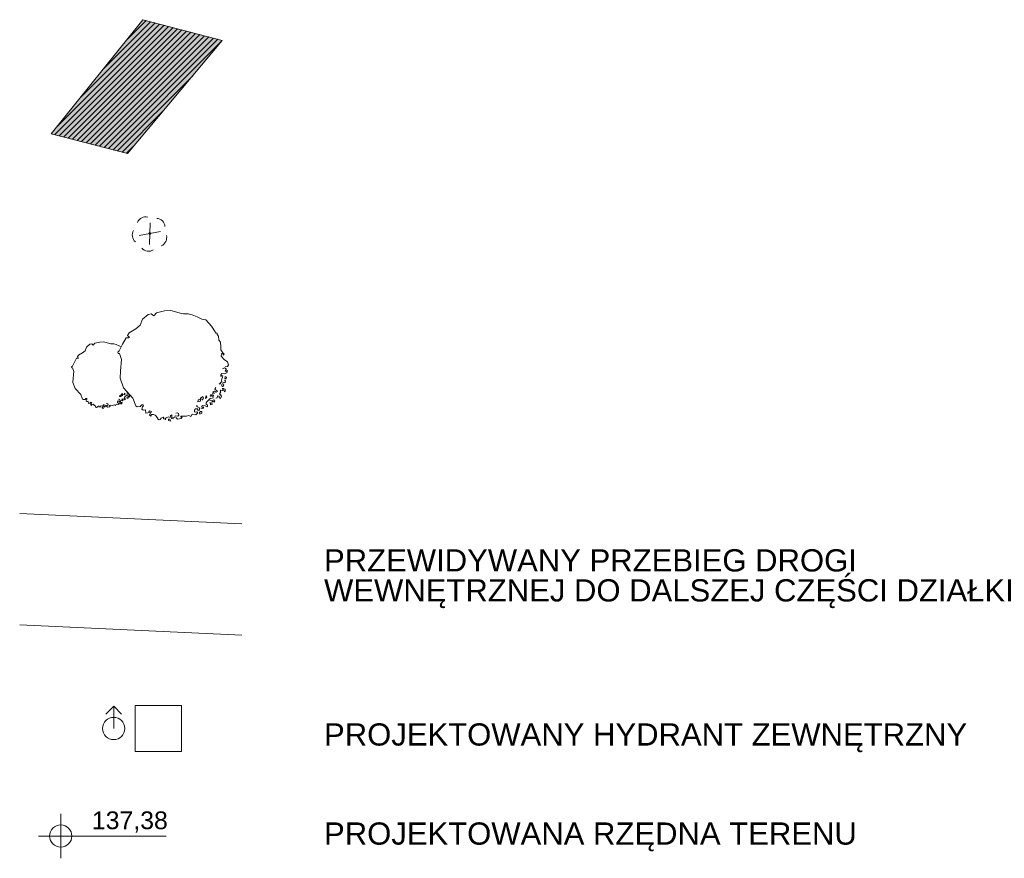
# Model space of a CAD drawing. Header units: centimetres. Extents: x -29333 to 403204, y -464147 to 16641.
# Tile 39 of 134: x -28903 to -24471, y -20673 to -16901. Entities that reach past the tile are written whole.
import ezdxf

# ---------------------------------------------------------------- set-up
doc = ezdxf.new("R2010")
doc.units = ezdxf.units.CM
doc.header["$MEASUREMENT"] = 0
doc.header["$XCLIPFRAME"] = 0
doc.set_wipeout_variables(frame=1)
doc.linetypes.add('Przerywana długa', pattern=[7800, 5000, -2800])
doc.linetypes.add('Wipeout_Contour', pattern=[100, 0, -100])
for name, color, linetype in [('810-G Ogólne', 7, 'Continuous'), ('830-G Teksty Etykiety', 7, 'Continuous'), ('FURTKI BRAMY', 7, 'Continuous'), ('PROJEKTOWANE DROGI', 7, 'Continuous'), ('PZT NOWE', 7, 'Continuous'), ('WYBURZENIA', 7, 'Continuous')]:
    doc.layers.add(name, color=color, linetype=linetype)
doc.styles.add('GENERATED_STYLE_11', font='arial.ttf')
picture_1 = doc.add_image_def('image1.png', size_in_pixel=(944, 944))

# ---------------------------------------------------------------- blocks, each defined once
blk = doc.blocks.new('Drzewo rzut 21[51]_1', base_point=(-28520.4, -18499.8))
at = {"color": 254, "linetype": 'Wipeout_Contour', "lineweight": 0, "ltscale": 6355925.8608527}
blk.add_wipeout([(-28498.3, -18642.2), (-28496, -18638.6), (-28499.6, -18638.1), (-28499.6, -18635.9), (-28494.2, -18635.4), (-28483.9, -18635.9), (-28477.6, -18633.6), (-28472.2, -18636.8), (-28468.6, -18630.5), (-28459.2, -18631.8), (-28453.8, -18626.9), (-28456, -18624.2), (-28458.7, -18625.1), (-28462.8, -18624.2), (-28462.3, -18619.7), (-28459.6, -18615.6), (-28453.8, -18616.1), (-28454.7, -18619.7), (-28449.3, -18619.2), (-28448.8, -18615.6), (-28450.2, -18612), (-28445.7, -18614.3), (-28440.3, -18614.7), (-28437.6, -18611.1), (-28441.6, -18611.1), (-28443.9, -18608.4), (-28440.3, -18606.6), (-28433.5, -18607.5), (-28427.7, -18610.7), (-28427.7, -18606.2), (-28431.3, -18603.5), (-28430.8, -18599.9), (-28421.4, -18599), (-28419.1, -18601.7), (-28419.6, -18604.8), (-28415.1, -18603.9), (-28415.5, -18599.5), (-28415.1, -18596.3), (-28411, -18595.9), (-28410.1, -18598.1), (-28407.4, -18595), (-28410.1, -18591.8), (-28416.9, -18594.5), (-28421.4, -18593.2), (-28420, -18588.2), (-28415.1, -18586.9), (-28411.9, -18586), (-28404.9, -18587.3), (-28400.9, -18585.8), (-28400.5, -18580.3), (-28395.8, -18581.1), (-28395.7, -18585.4), (-28392.5, -18587.7), (-28389.2, -18581.1), (-28392.9, -18577.4), (-28395.1, -18575.6), (-28391, -18570.8), (-28392.9, -18567.9), (-28391.4, -18565), (-28388.1, -18566.1), (-28384.8, -18563.5), (-28382.9, -18564.5), (-28383.7, -18565.9), (-28381.9, -18569.4), (-28379.3, -18567.9), (-28379.3, -18562.8), (-28384.1, -18560.6), (-28387.4, -18560.9), (-28388.1, -18555.1), (-28385.5, -18555.8), (-28383, -18551.1), (-28386.3, -18549.2), (-28385.9, -18545.2), (-28382.3, -18543.4), (-28380.1, -18545.2), (-28378.6, -18540.1), (-28381.9, -18537.9), (-28380.8, -18535), (-28377.1, -18534.6), (-28376.4, -18530.6), (-28380.1, -18528.8), (-28382.3, -18521.2), (-28375.5, -18518.5), (-28373.3, -18512.2), (-28376.9, -18514.5), (-28379.6, -18512.7), (-28376, -18508.2), (-28381.4, -18504.6), (-28379.6, -18502.3), (-28373.7, -18501), (-28371, -18496.9), (-28373.7, -18488.8), (-28382.3, -18482.5), (-28390.8, -18473.1), (-28389.9, -18465.9), (-28386.3, -18467.2), (-28385.4, -18470.4), (-28382.7, -18467.7), (-28385.9, -18464.1), (-28391.7, -18456.5), (-28391.7, -18447.9), (-28392.2, -18435.8), (-28396.7, -18430.4), (-28397.6, -18419.6), (-28401.6, -18415.1), (-28401.1, -18411), (-28403.8, -18410.6), (-28405.2, -18412.4), (-28406.5, -18407.4), (-28416.9, -18392.6), (-28432.3, -18375.5), (-28442.5, -18373.3), (-28455.6, -18367.4), (-28469.1, -18361.6), (-28479.4, -18359.3), (-28492.4, -18359.3), (-28497.8, -18358), (-28526.7, -18350.6), (-28543.2, -18350.8), (-28564.8, -18356.2), (-28572.5, -18364.3), (-28579.2, -18359.3), (-28587.3, -18361.1), (-28603.2, -18373.5), (-28609.1, -18389.9), (-28620.8, -18399.7), (-28638.5, -18410.2), (-28643.1, -18417.4), (-28641, -18420.1), (-28637.9, -18421.1), (-28640.5, -18423.9), (-28647, -18423.9), (-28656.9, -18441.6), (-28666, -18459.3), (-28670, -18462.5), (-28668.6, -18466.5), (-28665.4, -18466.5), (-28659.5, -18482.8), (-28662.5, -18513.1), (-28663.4, -18533.3), (-28654.2, -18559.4), (-28628.7, -18586.9), (-28620.8, -18607.2), (-28616.9, -18609.9), (-28609.1, -18609.2), (-28605.1, -18605.3), (-28601.9, -18604.6), (-28599.9, -18607.2), (-28602.5, -18609.9), (-28604.6, -18616.2), (-28600.9, -18618.9), (-28595, -18618.3), (-28593.6, -18627.3), (-28589, -18626.5), (-28584.2, -18626), (-28586, -18623.3), (-28583.3, -18621.5), (-28578.8, -18622.8), (-28581.5, -18626.4), (-28583.7, -18633.2), (-28579.7, -18635.9), (-28579.2, -18633.6), (-28579.9, -18631.3), (-28572.9, -18630.9), (-28568.9, -18633.2), (-28561.2, -18641.3), (-28562.1, -18643.1), (-28558.1, -18645.8), (-28554.9, -18644.9), (-28552.8, -18641.3), (-28547.3, -18638.1), (-28545.5, -18640.4), (-28546.3, -18642.9), (-28540, -18644.1), (-28541.9, -18641.7), (-28538.8, -18639.9), (-28532.9, -18637.2), (-28528.4, -18639), (-28527.1, -18635), (-28523.5, -18631.8), (-28523.9, -18636.8), (-28524.8, -18641.7), (-28519.9, -18643.1), (-28520.8, -18639), (-28515.8, -18638.6), (-28512.7, -18639.5), (-28508.2, -18644)], dxfattribs=at).dxf.layer = 'PZT NOWE'
at = {"layer": 'PZT NOWE', "color": 8, "linetype": 'Continuous', "lineweight": 13}
for p, q in [((-28609.1, -18389.9), (-28620.8, -18399.7)), ((-28603.2, -18373.5), (-28609.1, -18389.9)), ((-28587.3, -18361.1), (-28603.2, -18373.5)), ((-28579.2, -18359.3), (-28587.3, -18361.1)), ((-28572.5, -18364.3), (-28579.2, -18359.3)), ((-28564.8, -18356.2), (-28572.5, -18364.3)), ((-28543.2, -18350.8), (-28564.8, -18356.2)), ((-28526.7, -18350.6), (-28543.2, -18350.8)), ((-28497.8, -18358), (-28526.7, -18350.6)), ((-28492.4, -18359.3), (-28497.8, -18358)), ((-28479.4, -18359.3), (-28492.4, -18359.3)), ((-28469.1, -18361.6), (-28479.4, -18359.3)), ((-28455.6, -18367.4), (-28469.1, -18361.6)), ((-28442.5, -18373.3), (-28455.6, -18367.4)), ((-28432.3, -18375.5), (-28442.5, -18373.3)), ((-28416.9, -18392.6), (-28432.3, -18375.5)), ((-28647, -18423.9), (-28656.9, -18441.6)), ((-28640.5, -18423.9), (-28647, -18423.9)), ((-28638.5, -18410.2), (-28643.1, -18417.4)), ((-28643.1, -18417.4), (-28641, -18420.1)), ((-28641, -18420.1), (-28637.9, -18421.1)), ((-28637.9, -18421.1), (-28640.5, -18423.9)), ((-28620.8, -18399.7), (-28638.5, -18410.2)), ((-28406.5, -18407.4), (-28416.9, -18392.6)), ((-28405.2, -18412.4), (-28406.5, -18407.4)), ((-28403.8, -18410.6), (-28405.2, -18412.4)), ((-28401.1, -18411), (-28403.8, -18410.6)), ((-28401.6, -18415.1), (-28401.1, -18411)), ((-28397.6, -18419.6), (-28401.6, -18415.1)), ((-28396.7, -18430.4), (-28397.6, -18419.6)), ((-28392.2, -18435.8), (-28396.7, -18430.4)), ((-28666, -18459.3), (-28670, -18462.5)), ((-28670, -18462.5), (-28668.6, -18466.5)), ((-28668.6, -18466.5), (-28665.4, -18466.5)), ((-28656.9, -18441.6), (-28666, -18459.3)), ((-28665.4, -18466.5), (-28659.5, -18482.8)), ((-28391.7, -18447.9), (-28392.2, -18435.8)), ((-28391.7, -18456.5), (-28391.7, -18447.9)), ((-28385.9, -18464.1), (-28391.7, -18456.5)), ((-28390.8, -18473.1), (-28389.9, -18465.9)), ((-28382.3, -18482.5), (-28390.8, -18473.1)), ((-28389.9, -18465.9), (-28386.3, -18467.2)), ((-28386.3, -18467.2), (-28385.4, -18470.4)), ((-28382.7, -18467.7), (-28385.9, -18464.1)), ((-28385.4, -18470.4), (-28382.7, -18467.7)), ((-28662.5, -18513.1), (-28663.4, -18533.3)), ((-28659.5, -18482.8), (-28662.5, -18513.1)), ((-28391.7, -18523.5), (-28388.6, -18520.3)), ((-28391.3, -18528), (-28391.7, -18523.5)), ((-28388.6, -18520.3), (-28382.3, -18521.2)), ((-28381.4, -18504.6), (-28387.2, -18507.3)), ((-28373.7, -18488.8), (-28382.3, -18482.5)), ((-28382.3, -18521.2), (-28375.5, -18518.5)), ((-28376, -18508.2), (-28381.4, -18504.6)), ((-28379.6, -18502.3), (-28373.7, -18501)), ((-28379.6, -18512.7), (-28376, -18508.2)), ((-28376.9, -18514.5), (-28379.6, -18512.7)), ((-28373.3, -18512.2), (-28376.9, -18514.5)), ((-28375.5, -18518.5), (-28373.3, -18512.2)), ((-28371, -18496.9), (-28373.7, -18488.8)), ((-28373.7, -18501), (-28371, -18496.9)), ((-28663.4, -18533.3), (-28654.2, -18559.4)), ((-28654.2, -18559.4), (-28628.7, -18586.9)), ((-28412.8, -18569.8), (-28408.8, -18568)), ((-28408.8, -18568), (-28404.3, -18570.7)), ((-28407.4, -18563), (-28405.2, -18558.1)), ((-28402.9, -18566.6), (-28407.4, -18563)), ((-28400.7, -18568.9), (-28402.9, -18566.6)), ((-28395.8, -18549.1), (-28388.6, -18542.3)), ((-28391.4, -18565), (-28392.9, -18567.9)), ((-28392.9, -18567.9), (-28391, -18570.8)), ((-28389.2, -18551.4), (-28391.8, -18548.1)), ((-28388.1, -18566.1), (-28391.4, -18565)), ((-28389.5, -18525.7), (-28391.3, -18528)), ((-28386.3, -18526.6), (-28389.5, -18525.7)), ((-28389.5, -18538.3), (-28386.8, -18530.2)), ((-28388.6, -18542.3), (-28389.5, -18538.3)), ((-28388.1, -18555.1), (-28389.2, -18551.4)), ((-28385.5, -18555.8), (-28388.1, -18555.1)), ((-28384.8, -18563.5), (-28388.1, -18566.1)), ((-28387.4, -18560.9), (-28384.1, -18560.6)), ((-28386.8, -18530.2), (-28386.3, -18526.6)), ((-28385.9, -18545.2), (-28386.3, -18549.2)), ((-28386.3, -18549.2), (-28383, -18551.1)), ((-28382.3, -18543.4), (-28385.9, -18545.2)), ((-28383, -18551.1), (-28385.5, -18555.8)), ((-28382.9, -18564.5), (-28384.8, -18563.5)), ((-28384.1, -18560.6), (-28379.3, -18562.8)), ((-28383.7, -18565.9), (-28382.9, -18564.5)), ((-28381.9, -18569.4), (-28383.7, -18565.9)), ((-28380.1, -18545.2), (-28382.3, -18543.4)), ((-28381.9, -18537.9), (-28378.6, -18540.1)), ((-28379.3, -18567.9), (-28381.9, -18569.4)), ((-28380.8, -18530.2), (-28380.1, -18528.8)), ((-28379.7, -18532.4), (-28380.8, -18530.2)), ((-28380.8, -18535), (-28379.7, -18532.4)), ((-28377.1, -18534.6), (-28380.8, -18535)), ((-28380.1, -18528.8), (-28376.4, -18530.6)), ((-28378.6, -18540.1), (-28380.1, -18545.2)), ((-28379.3, -18562.8), (-28379.3, -18567.9)), ((-28376.4, -18530.6), (-28377.1, -18534.6)), ((-28628.7, -18586.9), (-28620.8, -18607.2)), ((-28620.8, -18607.2), (-28616.9, -18609.9)), ((-28616.9, -18609.9), (-28609.1, -18609.2)), ((-28609.1, -18609.2), (-28605.1, -18605.3)), ((-28605.1, -18605.3), (-28601.9, -18604.6)), ((-28602.5, -18609.9), (-28604.6, -18616.2)), ((-28599.9, -18607.2), (-28602.5, -18609.9)), ((-28601.9, -18604.6), (-28599.9, -18607.2)), ((-28457.4, -18608.4), (-28455.6, -18607.1)), ((-28454.2, -18610.2), (-28457.4, -18608.4)), ((-28450.2, -18612), (-28454.2, -18610.2)), ((-28453.2, -18596.4), (-28452.5, -18591.3)), ((-28447, -18596.1), (-28453.2, -18596.4)), ((-28452.5, -18591.3), (-28449.6, -18591.3)), ((-28448.8, -18615.6), (-28450.2, -18612)), ((-28449.6, -18591.3), (-28448.1, -18590.9)), ((-28448.1, -18590.9), (-28446.6, -18586.6)), ((-28445.2, -18589.5), (-28447, -18596.1)), ((-28446.6, -18586.6), (-28443, -18584.4)), ((-28441.5, -18588.8), (-28445.2, -18589.5)), ((-28443.9, -18608.4), (-28440.3, -18606.6)), ((-28441.6, -18611.1), (-28443.9, -18608.4)), ((-28443, -18584.4), (-28439.7, -18582.5)), ((-28437.6, -18611.1), (-28441.6, -18611.1)), ((-28440.8, -18592.4), (-28441.5, -18588.8)), ((-28438.6, -18586.9), (-28440.8, -18592.4)), ((-28440.3, -18606.6), (-28433.5, -18607.5)), ((-28440.3, -18614.7), (-28437.6, -18611.1)), ((-28439.7, -18582.5), (-28438.6, -18586.9)), ((-28433.5, -18607.5), (-28427.7, -18610.7)), ((-28432.6, -18587.8), (-28431.3, -18580.1)), ((-28429, -18584.6), (-28432.6, -18587.8)), ((-28431.3, -18580.1), (-28429, -18584.6)), ((-28431.3, -18603.5), (-28430.8, -18599.9)), ((-28427.7, -18606.2), (-28431.3, -18603.5)), ((-28430.8, -18599.9), (-28428.1, -18595.9)), ((-28428.1, -18595.9), (-28420, -18588.2)), ((-28427.7, -18610.7), (-28427.7, -18606.2)), ((-28421.4, -18593.2), (-28416.9, -18594.5)), ((-28419.1, -18601.7), (-28421.4, -18599)), ((-28420, -18580.6), (-28418.7, -18577)), ((-28417.8, -18582.8), (-28420, -18580.6)), ((-28420, -18588.2), (-28415.1, -18586.9)), ((-28419.6, -18604.8), (-28419.1, -18601.7)), ((-28415.1, -18603.9), (-28419.6, -18604.8)), ((-28418.7, -18577), (-28414.2, -18576.1)), ((-28416.9, -18579.7), (-28417.8, -18582.8)), ((-28410.6, -18578.8), (-28416.9, -18579.7)), ((-28416.9, -18594.5), (-28410.1, -18591.8)), ((-28415.1, -18596.3), (-28415.5, -18599.5)), ((-28415.5, -18599.5), (-28415.1, -18603.9)), ((-28415.1, -18586.9), (-28411.9, -18586)), ((-28411, -18595.9), (-28415.1, -18596.3)), ((-28414.2, -18576.1), (-28413.3, -18572.9)), ((-28413.3, -18572.9), (-28409.2, -18574.3)), ((-28413.3, -18582.8), (-28410.6, -18578.8)), ((-28411.9, -18586), (-28413.3, -18582.8)), ((-28410.6, -18571.1), (-28412.8, -18569.8)), ((-28410.1, -18598.1), (-28411, -18595.9)), ((-28409.2, -18574.3), (-28410.6, -18571.1)), ((-28410.1, -18591.8), (-28407.4, -18595)), ((-28407.4, -18595), (-28410.1, -18598.1)), ((-28400.9, -18585.8), (-28404.9, -18587.3)), ((-28404.3, -18570.7), (-28400.7, -18568.9)), ((-28400.5, -18580.3), (-28400.9, -18585.8)), ((-28395.8, -18581.1), (-28400.5, -18580.3)), ((-28395.7, -18585.4), (-28395.8, -18581.1)), ((-28392.5, -18587.7), (-28395.7, -18585.4)), ((-28391, -18570.8), (-28395.1, -18575.6)), ((-28395.1, -18575.6), (-28392.9, -18577.4)), ((-28392.9, -18577.4), (-28389.2, -18581.1)), ((-28389.2, -18581.1), (-28392.5, -18587.7)), ((-28604.6, -18616.2), (-28600.9, -18618.9)), ((-28600.9, -18618.9), (-28595, -18618.3)), ((-28595, -18618.3), (-28593.6, -18627.3)), ((-28593.6, -18627.3), (-28589, -18626.5)), ((-28589, -18626.5), (-28584.2, -18626)), ((-28586, -18623.3), (-28583.3, -18621.5)), ((-28584.2, -18626), (-28586, -18623.3)), ((-28581.5, -18626.4), (-28583.7, -18633.2)), ((-28583.7, -18633.2), (-28579.7, -18635.9)), ((-28583.3, -18621.5), (-28578.8, -18622.8)), ((-28578.8, -18622.8), (-28581.5, -18626.4)), ((-28579.9, -18631.3), (-28572.9, -18630.9)), ((-28579.2, -18633.6), (-28579.9, -18631.3)), ((-28579.7, -18635.9), (-28579.2, -18633.6)), ((-28572.9, -18630.9), (-28568.9, -18633.2)), ((-28568.9, -18633.2), (-28561.2, -18641.3)), ((-28561.2, -18641.3), (-28562.1, -18643.1)), ((-28562.1, -18643.1), (-28558.1, -18645.8)), ((-28558.1, -18645.8), (-28554.9, -18644.9)), ((-28554.9, -18644.9), (-28552.8, -18641.3)), ((-28552.8, -18641.3), (-28547.3, -18638.1)), ((-28547.3, -18638.1), (-28545.5, -18640.4)), ((-28545.5, -18640.4), (-28546.3, -18642.9)), ((-28546.3, -18642.9), (-28540, -18644.1)), ((-28541.9, -18641.7), (-28538.8, -18639.9)), ((-28540, -18644.1), (-28541.9, -18641.7)), ((-28538.8, -18639.9), (-28532.9, -18637.2)), ((-28532.9, -18637.2), (-28528.4, -18639)), ((-28532.5, -18647.6), (-28532.5, -18643.5)), ((-28532.5, -18643.5), (-28529.3, -18643.5)), ((-28526.6, -18649.4), (-28532.5, -18647.6)), ((-28529.3, -18643.5), (-28526.6, -18649.4)), ((-28528.4, -18639), (-28527.1, -18635)), ((-28527.1, -18635), (-28523.5, -18631.8)), ((-28523.9, -18636.8), (-28524.8, -18641.7)), ((-28524.8, -18641.7), (-28519.9, -18643.1)), ((-28523.5, -18631.8), (-28523.9, -18636.8)), ((-28520.8, -18639), (-28515.8, -18638.6)), ((-28519.9, -18643.1), (-28520.8, -18639)), ((-28515.8, -18638.6), (-28514.9, -18635)), ((-28514.9, -18635), (-28507.7, -18635.9)), ((-28509.5, -18626.9), (-28513.1, -18627.8)), ((-28512.7, -18639.5), (-28508.2, -18644)), ((-28505.9, -18628.7), (-28509.5, -18626.9)), ((-28508.2, -18644), (-28498.3, -18642.2)), ((-28507.7, -18635.9), (-28505, -18633.2)), ((-28505, -18633.2), (-28505.9, -18628.7)), ((-28499.6, -18635.9), (-28494.2, -18635.4)), ((-28499.6, -18638.1), (-28499.6, -18635.9)), ((-28496, -18638.6), (-28499.6, -18638.1)), ((-28498.3, -18642.2), (-28496, -18638.6)), ((-28494.2, -18635.4), (-28483.9, -18635.9)), ((-28483.9, -18635.9), (-28477.6, -18633.6)), ((-28477.6, -18633.6), (-28472.2, -18636.8)), ((-28472.2, -18636.8), (-28468.6, -18630.5)), ((-28468.6, -18630.5), (-28459.2, -18631.8)), ((-28462.8, -18624.2), (-28462.3, -18619.7)), ((-28458.7, -18625.1), (-28462.8, -18624.2)), ((-28462.3, -18619.7), (-28459.6, -18615.6)), ((-28459.6, -18615.6), (-28453.8, -18616.1)), ((-28459.2, -18631.8), (-28453.8, -18626.9)), ((-28456, -18624.2), (-28458.7, -18625.1)), ((-28453.8, -18626.9), (-28456, -18624.2)), ((-28453.8, -18616.1), (-28454.7, -18619.7)), ((-28454.7, -18619.7), (-28449.3, -18619.2)), ((-28449.3, -18619.2), (-28448.8, -18615.6)), ((-28449.3, -18626), (-28446.6, -18623.3)), ((-28448.1, -18630.1), (-28449.3, -18626)), ((-28442.8, -18627.2), (-28448.1, -18630.1)), ((-28446.6, -18623.3), (-28442.5, -18623.3)), ((-28445.7, -18614.3), (-28440.3, -18614.7)), ((-28442.5, -18623.3), (-28442.8, -18627.2))]:
    blk.add_line(p, q, dxfattribs=at)
blk = doc.blocks.new('Drzewo rzut 21[52]_1', base_point=(-28212.8, -18458.1))
at = {"color": 254, "linetype": 'Wipeout_Contour', "lineweight": 0, "ltscale": 6302823.33518566}
blk.add_wipeout([(-28176, -18695.4), (-28172.2, -18689.4), (-28178.2, -18688.7), (-28178.2, -18684.9), (-28169.2, -18684.2), (-28152, -18684.9), (-28141.5, -18681.2), (-28132.5, -18686.4), (-28126.5, -18675.9), (-28110.8, -18678.2), (-28101.8, -18669.9), (-28105.5, -18665.4), (-28110, -18666.9), (-28116.8, -18665.4), (-28116, -18657.9), (-28111.5, -18651.2), (-28101.8, -18651.9), (-28103.3, -18657.9), (-28094.3, -18657.2), (-28093.5, -18651.2), (-28095.8, -18645.2), (-28088.3, -18648.9), (-28079.3, -18649.7), (-28074.8, -18643.7), (-28081.5, -18643.7), (-28085.3, -18639.2), (-28079.3, -18636.2), (-28068.1, -18637.7), (-28058.3, -18643), (-28058.3, -18635.5), (-28064.3, -18631), (-28063.6, -18625), (-28047.8, -18623.5), (-28044.1, -18628), (-28044.8, -18633.2), (-28037.3, -18631.7), (-28038.1, -18624.2), (-28037.3, -18619), (-28030.6, -18618.2), (-28029.1, -18622), (-28024.6, -18616.7), (-28029.1, -18611.5), (-28040.3, -18616), (-28047.8, -18613.7), (-28045.6, -18605.5), (-28037.3, -18603.2), (-28032.1, -18601.7), (-28020.4, -18603.9), (-28013.7, -18601.5), (-28013.1, -18592.4), (-28005.2, -18593.6), (-28005, -18600.8), (-27999.7, -18604.6), (-27994.2, -18593.6), (-28000.3, -18587.5), (-28003.9, -18584.4), (-27997.2, -18576.5), (-28000.3, -18571.6), (-27997.8, -18566.8), (-27992.4, -18568.6), (-27986.9, -18564.3), (-27983.7, -18565.9), (-27985, -18568.3), (-27982, -18574.1), (-27977.7, -18571.6), (-27977.7, -18563.1), (-27985.6, -18559.4), (-27991.1, -18560), (-27992.4, -18550.3), (-27988.1, -18551.5), (-27983.8, -18543.6), (-27989.3, -18540.5), (-27988.7, -18533.8), (-27982.6, -18530.8), (-27978.9, -18533.8), (-27976.5, -18525.3), (-27982, -18521.6), (-27980.2, -18516.8), (-27974.1, -18516.1), (-27972.8, -18509.4), (-27978.9, -18506.4), (-27982.6, -18493.8), (-27971.4, -18489.3), (-27967.6, -18478.8), (-27973.6, -18482.6), (-27978.1, -18479.6), (-27972.1, -18472.1), (-27981.1, -18466.1), (-27978.1, -18462.3), (-27968.4, -18460.1), (-27963.9, -18453.3), (-27968.4, -18439.8), (-27982.6, -18429.4), (-27996.9, -18413.6), (-27995.4, -18401.6), (-27989.4, -18403.9), (-27987.9, -18409.1), (-27983.4, -18404.6), (-27988.6, -18398.6), (-27998.4, -18385.9), (-27998.4, -18371.6), (-27999.1, -18351.4), (-28006.6, -18342.4), (-28008.1, -18324.4), (-28014.8, -18316.9), (-28014.1, -18310.2), (-28018.6, -18309.4), (-28020.8, -18312.4), (-28023.1, -18304.2), (-28040.3, -18279.5), (-28066.1, -18251), (-28083, -18247.2), (-28104.8, -18237.5), (-28127.3, -18227.8), (-28144.5, -18224), (-28166.2, -18224), (-28175.2, -18221.8), (-28223.4, -18209.4), (-28250.9, -18209.8), (-28286.9, -18218.8), (-28299.6, -18232.2), (-28310.9, -18224), (-28324.4, -18227), (-28350.8, -18247.6), (-28360.6, -18274.9), (-28380.3, -18291.3), (-28409.7, -18308.7), (-28417.4, -18320.7), (-28413.9, -18325.2), (-28408.7, -18327), (-28413, -18331.7), (-28423.9, -18331.7), (-28440.3, -18361.1), (-28455.6, -18390.6), (-28462.1, -18396), (-28459.9, -18402.6), (-28454.5, -18402.6), (-28444.6, -18429.9), (-28449.7, -18480.4), (-28451.2, -18513.9), (-28435.9, -18557.5), (-28393.4, -18603.4), (-28380.3, -18637.2), (-28373.7, -18641.6), (-28360.6, -18640.5), (-28354.1, -18633.9), (-28348.6, -18632.8), (-28345.3, -18637.2), (-28349.7, -18641.6), (-28353.2, -18652.1), (-28346.9, -18656.7), (-28337.1, -18655.7), (-28334.9, -18670.7), (-28327.1, -18669.3), (-28319.1, -18668.4), (-28322.1, -18663.9), (-28317.6, -18660.9), (-28310.1, -18663.2), (-28314.6, -18669.2), (-28318.4, -18680.4), (-28311.6, -18684.9), (-28310.9, -18681.2), (-28311.9, -18677.4), (-28300.4, -18676.7), (-28293.6, -18680.4), (-28280.9, -18693.9), (-28282.4, -18696.9), (-28275.7, -18701.4), (-28270.4, -18699.9), (-28266.9, -18694), (-28257.7, -18688.7), (-28254.7, -18692.4), (-28255.9, -18696.6), (-28245.5, -18698.6), (-28248.7, -18694.7), (-28243.4, -18691.7), (-28233.7, -18687.2), (-28226.2, -18690.2), (-28223.9, -18683.4), (-28217.9, -18678.2), (-28218.7, -18686.4), (-28220.2, -18694.7), (-28212, -18696.9), (-28213.5, -18690.2), (-28205.2, -18689.4), (-28200, -18690.9), (-28192.5, -18698.4)], dxfattribs=at).dxf.layer = 'PZT NOWE'
at = {"layer": 'PZT NOWE', "color": 8, "linetype": 'Continuous', "lineweight": 13}
for p, q in [((-28250.9, -18209.8), (-28286.9, -18218.8)), ((-28223.4, -18209.4), (-28250.9, -18209.8)), ((-28175.2, -18221.8), (-28223.4, -18209.4)), ((-28350.8, -18247.6), (-28360.6, -18274.9)), ((-28324.4, -18227), (-28350.8, -18247.6)), ((-28310.9, -18224), (-28324.4, -18227)), ((-28299.6, -18232.2), (-28310.9, -18224)), ((-28286.9, -18218.8), (-28299.6, -18232.2)), ((-28166.2, -18224), (-28175.2, -18221.8)), ((-28144.5, -18224), (-28166.2, -18224)), ((-28127.3, -18227.8), (-28144.5, -18224)), ((-28104.8, -18237.5), (-28127.3, -18227.8)), ((-28083, -18247.2), (-28104.8, -18237.5)), ((-28066.1, -18251), (-28083, -18247.2)), ((-28040.3, -18279.5), (-28066.1, -18251)), ((-28380.3, -18291.3), (-28409.7, -18308.7)), ((-28360.6, -18274.9), (-28380.3, -18291.3)), ((-28023.1, -18304.2), (-28040.3, -18279.5)), ((-28423.9, -18331.7), (-28440.3, -18361.1)), ((-28413, -18331.7), (-28423.9, -18331.7)), ((-28409.7, -18308.7), (-28417.4, -18320.7)), ((-28417.4, -18320.7), (-28413.9, -18325.2)), ((-28413.9, -18325.2), (-28408.7, -18327)), ((-28408.7, -18327), (-28413, -18331.7)), ((-28020.8, -18312.4), (-28023.1, -18304.2)), ((-28018.6, -18309.4), (-28020.8, -18312.4)), ((-28014.1, -18310.2), (-28018.6, -18309.4)), ((-28014.8, -18316.9), (-28014.1, -18310.2)), ((-28008.1, -18324.4), (-28014.8, -18316.9)), ((-28006.6, -18342.4), (-28008.1, -18324.4)), ((-27999.1, -18351.4), (-28006.6, -18342.4)), ((-28455.6, -18390.6), (-28462.1, -18396)), ((-28440.3, -18361.1), (-28455.6, -18390.6)), ((-27998.4, -18371.6), (-27999.1, -18351.4)), ((-27998.4, -18385.9), (-27998.4, -18371.6)), ((-27988.6, -18398.6), (-27998.4, -18385.9)), ((-28462.1, -18396), (-28459.9, -18402.6)), ((-28459.9, -18402.6), (-28454.5, -18402.6)), ((-28454.5, -18402.6), (-28444.6, -18429.9)), ((-28444.6, -18429.9), (-28449.7, -18480.4)), ((-27996.9, -18413.6), (-27995.4, -18401.6)), ((-27982.6, -18429.4), (-27996.9, -18413.6)), ((-27995.4, -18401.6), (-27989.4, -18403.9)), ((-27989.4, -18403.9), (-27987.9, -18409.1)), ((-27983.4, -18404.6), (-27988.6, -18398.6)), ((-27987.9, -18409.1), (-27983.4, -18404.6)), ((-27968.4, -18439.8), (-27982.6, -18429.4)), ((-27981.1, -18466.1), (-27990.9, -18470.6)), ((-27972.1, -18472.1), (-27981.1, -18466.1)), ((-27978.1, -18462.3), (-27968.4, -18460.1)), ((-27978.1, -18479.6), (-27972.1, -18472.1)), ((-27973.6, -18482.6), (-27978.1, -18479.6)), ((-27967.6, -18478.8), (-27973.6, -18482.6)), ((-27971.4, -18489.3), (-27967.6, -18478.8)), ((-27963.9, -18453.3), (-27968.4, -18439.8)), ((-27968.4, -18460.1), (-27963.9, -18453.3)), ((-28449.7, -18480.4), (-28451.2, -18513.9)), ((-28451.2, -18513.9), (-28435.9, -18557.5)), ((-27998.4, -18497.6), (-27993.1, -18492.3)), ((-27997.6, -18505.1), (-27998.4, -18497.6)), ((-27994.6, -18501.3), (-27997.6, -18505.1)), ((-27989.4, -18502.8), (-27994.6, -18501.3)), ((-27994.6, -18522.3), (-27990.1, -18508.8)), ((-27993.1, -18529), (-27994.6, -18522.3)), ((-27993.1, -18492.3), (-27982.6, -18493.8)), ((-27990.1, -18508.8), (-27989.4, -18502.8)), ((-27982.6, -18493.8), (-27971.4, -18489.3)), ((-27982, -18521.6), (-27976.5, -18525.3)), ((-27980.2, -18508.8), (-27978.9, -18506.4)), ((-27978.3, -18512.5), (-27980.2, -18508.8)), ((-27980.2, -18516.8), (-27978.3, -18512.5)), ((-27974.1, -18516.1), (-27980.2, -18516.8)), ((-27978.9, -18506.4), (-27972.8, -18509.4)), ((-27972.8, -18509.4), (-27974.1, -18516.1)), ((-28435.9, -18557.5), (-28393.4, -18603.4)), ((-28024.6, -18563.5), (-28020.8, -18555.3)), ((-28017.1, -18569.5), (-28024.6, -18563.5)), ((-28005.1, -18540.3), (-27993.1, -18529)), ((-27997.8, -18566.8), (-28000.3, -18571.6)), ((-27994.2, -18544.2), (-27998.4, -18538.7)), ((-27992.4, -18568.6), (-27997.8, -18566.8)), ((-27992.4, -18550.3), (-27994.2, -18544.2)), ((-27988.1, -18551.5), (-27992.4, -18550.3)), ((-27986.9, -18564.3), (-27992.4, -18568.6)), ((-27991.1, -18560), (-27985.6, -18559.4)), ((-27988.7, -18533.8), (-27989.3, -18540.5)), ((-27989.3, -18540.5), (-27983.8, -18543.6)), ((-27982.6, -18530.8), (-27988.7, -18533.8)), ((-27983.8, -18543.6), (-27988.1, -18551.5)), ((-27983.7, -18565.9), (-27986.9, -18564.3)), ((-27985.6, -18559.4), (-27977.7, -18563.1)), ((-27985, -18568.3), (-27983.7, -18565.9)), ((-27982, -18574.1), (-27985, -18568.3)), ((-27978.9, -18533.8), (-27982.6, -18530.8)), ((-27976.5, -18525.3), (-27978.9, -18533.8)), ((-27977.7, -18563.1), (-27977.7, -18571.6)), ((-28393.4, -18603.4), (-28380.3, -18637.2)), ((-28100.9, -18619.2), (-28099.7, -18610.6)), ((-28099.7, -18610.6), (-28094.8, -18610.6)), ((-28094.8, -18610.6), (-28092.3, -18610)), ((-28092.3, -18610), (-28089.9, -18602.7)), ((-28087.5, -18607.6), (-28090.5, -18618.6)), ((-28089.9, -18602.7), (-28083.8, -18599.1)), ((-28081.4, -18606.4), (-28087.5, -18607.6)), ((-28083.8, -18599.1), (-28078.3, -18596)), ((-28080.2, -18612.5), (-28081.4, -18606.4)), ((-28076.5, -18603.3), (-28080.2, -18612.5)), ((-28078.3, -18596), (-28076.5, -18603.3)), ((-28066.6, -18604.7), (-28064.3, -18592)), ((-28060.6, -18599.5), (-28066.6, -18604.7)), ((-28064.3, -18592), (-28060.6, -18599.5)), ((-28059.1, -18618.2), (-28045.6, -18605.5)), ((-28045.6, -18592.7), (-28043.3, -18586.7)), ((-28041.8, -18596.5), (-28045.6, -18592.7)), ((-28045.6, -18605.5), (-28037.3, -18603.2)), ((-28043.3, -18586.7), (-28035.8, -18585.2)), ((-28040.3, -18591.2), (-28041.8, -18596.5)), ((-28029.8, -18589.7), (-28040.3, -18591.2)), ((-28040.3, -18616), (-28029.1, -18611.5)), ((-28037.3, -18603.2), (-28032.1, -18601.7)), ((-28035.8, -18585.2), (-28034.3, -18580)), ((-28034.3, -18580), (-28027.6, -18582.2)), ((-28034.3, -18596.5), (-28029.8, -18589.7)), ((-28032.1, -18601.7), (-28034.3, -18596.5)), ((-28033.6, -18574.8), (-28026.8, -18571.8)), ((-28029.8, -18577), (-28033.6, -18574.8)), ((-28027.6, -18582.2), (-28029.8, -18577)), ((-28029.1, -18611.5), (-28024.6, -18616.7)), ((-28026.8, -18571.8), (-28019.3, -18576.3)), ((-28013.7, -18601.5), (-28020.4, -18603.9)), ((-28019.3, -18576.3), (-28013.3, -18573.3)), ((-28013.3, -18573.3), (-28017.1, -18569.5)), ((-28013.1, -18592.4), (-28013.7, -18601.5)), ((-28005.2, -18593.6), (-28013.1, -18592.4)), ((-28005, -18600.8), (-28005.2, -18593.6)), ((-27999.7, -18604.6), (-28005, -18600.8)), ((-27997.2, -18576.5), (-28003.9, -18584.4)), ((-28003.9, -18584.4), (-28000.3, -18587.5)), ((-28000.3, -18571.6), (-27997.2, -18576.5)), ((-28000.3, -18587.5), (-27994.2, -18593.6)), ((-27994.2, -18593.6), (-27999.7, -18604.6)), ((-27977.7, -18571.6), (-27982, -18574.1)), ((-28380.3, -18637.2), (-28373.7, -18641.6)), ((-28373.7, -18641.6), (-28360.6, -18640.5)), ((-28360.6, -18640.5), (-28354.1, -18633.9)), ((-28354.1, -18633.9), (-28348.6, -18632.8)), ((-28349.7, -18641.6), (-28353.2, -18652.1)), ((-28353.2, -18652.1), (-28346.9, -18656.7)), ((-28345.3, -18637.2), (-28349.7, -18641.6)), ((-28348.6, -18632.8), (-28345.3, -18637.2)), ((-28346.9, -18656.7), (-28337.1, -18655.7)), ((-28337.1, -18655.7), (-28334.9, -18670.7)), ((-28116, -18657.9), (-28111.5, -18651.2)), ((-28111.5, -18651.2), (-28101.8, -18651.9)), ((-28107.8, -18639.2), (-28104.8, -18637)), ((-28102.5, -18642.2), (-28107.8, -18639.2)), ((-28101.8, -18651.9), (-28103.3, -18657.9)), ((-28103.3, -18657.9), (-28094.3, -18657.2)), ((-28095.8, -18645.2), (-28102.5, -18642.2)), ((-28090.5, -18618.6), (-28100.9, -18619.2)), ((-28093.5, -18651.2), (-28095.8, -18645.2)), ((-28094.3, -18657.2), (-28093.5, -18651.2)), ((-28088.3, -18648.9), (-28079.3, -18649.7)), ((-28085.3, -18639.2), (-28079.3, -18636.2)), ((-28081.5, -18643.7), (-28085.3, -18639.2)), ((-28074.8, -18643.7), (-28081.5, -18643.7)), ((-28079.3, -18636.2), (-28068.1, -18637.7)), ((-28079.3, -18649.7), (-28074.8, -18643.7)), ((-28068.1, -18637.7), (-28058.3, -18643)), ((-28064.3, -18631), (-28063.6, -18625)), ((-28058.3, -18635.5), (-28064.3, -18631)), ((-28063.6, -18625), (-28059.1, -18618.2)), ((-28058.3, -18643), (-28058.3, -18635.5)), ((-28047.8, -18613.7), (-28040.3, -18616)), ((-28044.1, -18628), (-28047.8, -18623.5)), ((-28044.8, -18633.2), (-28044.1, -18628)), ((-28037.3, -18631.7), (-28044.8, -18633.2)), ((-28037.3, -18619), (-28038.1, -18624.2)), ((-28038.1, -18624.2), (-28037.3, -18631.7)), ((-28030.6, -18618.2), (-28037.3, -18619)), ((-28029.1, -18622), (-28030.6, -18618.2)), ((-28024.6, -18616.7), (-28029.1, -18622)), ((-28334.9, -18670.7), (-28327.1, -18669.3)), ((-28327.1, -18669.3), (-28319.1, -18668.4)), ((-28322.1, -18663.9), (-28317.6, -18660.9)), ((-28319.1, -18668.4), (-28322.1, -18663.9)), ((-28314.6, -18669.2), (-28318.4, -18680.4)), ((-28318.4, -18680.4), (-28311.6, -18684.9)), ((-28317.6, -18660.9), (-28310.1, -18663.2)), ((-28310.1, -18663.2), (-28314.6, -18669.2)), ((-28311.9, -18677.4), (-28300.4, -18676.7)), ((-28310.9, -18681.2), (-28311.9, -18677.4)), ((-28311.6, -18684.9), (-28310.9, -18681.2)), ((-28300.4, -18676.7), (-28293.6, -18680.4)), ((-28293.6, -18680.4), (-28280.9, -18693.9)), ((-28280.9, -18693.9), (-28282.4, -18696.9)), ((-28282.4, -18696.9), (-28275.7, -18701.4)), ((-28275.7, -18701.4), (-28270.4, -18699.9)), ((-28270.4, -18699.9), (-28266.9, -18694)), ((-28266.9, -18694), (-28257.7, -18688.7)), ((-28257.7, -18688.7), (-28254.7, -18692.4)), ((-28254.7, -18692.4), (-28255.9, -18696.6)), ((-28255.9, -18696.6), (-28245.5, -18698.6)), ((-28248.7, -18694.7), (-28243.4, -18691.7)), ((-28245.5, -18698.6), (-28248.7, -18694.7)), ((-28243.4, -18691.7), (-28233.7, -18687.2)), ((-28233.7, -18687.2), (-28226.2, -18690.2)), ((-28232.9, -18704.4), (-28232.9, -18697.7)), ((-28232.9, -18697.7), (-28227.7, -18697.7)), ((-28227.7, -18697.7), (-28223.2, -18707.4)), ((-28226.2, -18690.2), (-28223.9, -18683.4)), ((-28223.9, -18683.4), (-28217.9, -18678.2)), ((-28218.7, -18686.4), (-28220.2, -18694.7)), ((-28220.2, -18694.7), (-28212, -18696.9)), ((-28217.9, -18678.2), (-28218.7, -18686.4)), ((-28213.5, -18690.2), (-28205.2, -18689.4)), ((-28212, -18696.9), (-28213.5, -18690.2)), ((-28205.2, -18689.4), (-28203.7, -18683.4)), ((-28203.7, -18683.4), (-28191.7, -18684.9)), ((-28194.7, -18669.9), (-28200.7, -18671.4)), ((-28200, -18690.9), (-28192.5, -18698.4)), ((-28188.7, -18672.9), (-28194.7, -18669.9)), ((-28192.5, -18698.4), (-28176, -18695.4)), ((-28191.7, -18684.9), (-28187.2, -18680.4)), ((-28187.2, -18680.4), (-28188.7, -18672.9)), ((-28178.2, -18684.9), (-28169.2, -18684.2)), ((-28178.2, -18688.7), (-28178.2, -18684.9)), ((-28172.2, -18689.4), (-28178.2, -18688.7)), ((-28176, -18695.4), (-28172.2, -18689.4)), ((-28169.2, -18684.2), (-28152, -18684.9)), ((-28152, -18684.9), (-28141.5, -18681.2)), ((-28141.5, -18681.2), (-28132.5, -18686.4)), ((-28132.5, -18686.4), (-28126.5, -18675.9)), ((-28126.5, -18675.9), (-28110.8, -18678.2)), ((-28116.8, -18665.4), (-28116, -18657.9)), ((-28110, -18666.9), (-28116.8, -18665.4)), ((-28110.8, -18678.2), (-28101.8, -18669.9)), ((-28105.5, -18665.4), (-28110, -18666.9)), ((-28101.8, -18669.9), (-28105.5, -18665.4)), ((-28094.3, -18668.4), (-28089.8, -18663.9)), ((-28092.4, -18675.3), (-28094.3, -18668.4)), ((-28083.6, -18670.5), (-28092.4, -18675.3)), ((-28089.8, -18663.9), (-28083, -18663.9)), ((-28083, -18663.9), (-28083.6, -18670.5)), ((-28223.2, -18707.4), (-28232.9, -18704.4))]:
    blk.add_line(p, q, dxfattribs=at)

msp = doc.modelspace()

# ---------------------------------------------------------------- linework, layer by layer
at = {"layer": '810-G Ogólne', "color": 112, "linetype": 'Continuous', "lineweight": 13, "true_color": 0x00bb5e, "flags": 128}
for points in [[(-28326.4, -17788.4, 0.371182), (-28372.7, -17812.4)], [(-28249.3, -17831, 0.37011), (-28286.4, -17794.5)], [(-28390.8, -17848.6, 0.37011), (-28382.4, -17899.9)], [(-28266.1, -17917.8, 0.372145), (-28242.7, -17871)], [(-28353.5, -17928.5, 0.372145), (-28301.8, -17936.3)]]:
    msp.add_lwpolyline(points, format="xyb", dxfattribs=at)
at = {"layer": '810-G Ogólne', "color": 5, "linetype": 'Continuous', "lineweight": 13, "flags": 128}
for points in [[(-28479.9, -20089.3), (-28479.9, -19989.3), (-28515.2, -20024.6)], [(-28479.9, -19989.3), (-28444.5, -20024.6)]]:
    msp.add_lwpolyline(points, dxfattribs=at)
at = {"layer": '810-G Ogólne', "color": 112, "linetype": 'Continuous', "lineweight": 13, "true_color": 0x00bb5e}
msp.add_circle((-28317.4, -17862.7), 4.77, dxfattribs=at)
at = {"layer": '810-G Ogólne', "color": 5, "linetype": 'Continuous', "lineweight": 13}
msp.add_circle((-28479.9, -20089.3), 50, dxfattribs=at)
at = {"layer": 'FURTKI BRAMY', "color": 5, "linetype": 'Przerywana długa', "lineweight": 13}
for p, q in [((-27903.2, -19168.9), (-28903.2, -19122.5)), ((-27903.2, -19669.4), (-28903.2, -19623.1))]:
    msp.add_line(p, q, dxfattribs=at)
at = {"layer": 'PZT NOWE', "color": 5, "linetype": 'Continuous', "lineweight": 13}
for p, q in [((-28718.3, -20673.3), (-28718.3, -20473.3)), ((-28818.3, -20573.3), (-28244, -20573.3))]:
    msp.add_line(p, q, dxfattribs=at)
msp.add_circle((-28718.3, -20573.3), 50, dxfattribs=at)
at = {"layer": 'WYBURZENIA', "color": 1, "linetype": 'Continuous', "lineweight": 13}
for p, q in [((-28315.5, -17814.1), (-28319.2, -17911.3)), ((-28365.1, -17872.2), (-28269.7, -17853.3))]:
    msp.add_line(p, q, dxfattribs=at)

# ---------------------------------------------------------------- block references
at = {"layer": 'PZT NOWE', "color": 7, "linetype": 'Continuous', "lineweight": 13}
msp.add_blockref('Drzewo rzut 21[51]_1', (-28520.4, -18499.8), dxfattribs=at)

# ---------------------------------------------------------------- texts
at = {"layer": '830-G Teksty Etykiety', "color": 7, "linetype": 'Continuous', "lineweight": 13, "insert": (-27533.3, -19283), "char_height": 100, "attachment_point": 1, "line_spacing_factor": 0.809736, "style": 'GENERATED_STYLE_11'}
msp.add_mtext('\\A1;{\\pql;\\fArial|b0|i0|c0|p38;PRZEWIDYWANY PRZEBIEG DROGI\\P\\pql;\\fArial|b0|i0|c0|p38;WEWNĘTRZNEJ DO DALSZEJ CZĘŚCI DZIAŁKI}', dxfattribs=at)
at = {"layer": '830-G Teksty Etykiety', "color": 7, "linetype": 'Continuous', "lineweight": 13, "char_height": 100, "attachment_point": 1, "style": 'GENERATED_STYLE_11'}
for s, insert in [('\\A1;{\\pql;\\fArial|b0|i0|c0|p38;PROJEKTOWANY HYDRANT ZEWNĘTRZNY}', (-27533.3, -20066.2)), ('\\A1;{\\pql;\\fArial|b0|i0|c0|p38;PROJEKTOWANA RZĘDNA TERENU}', (-27533.3, -20512))]:
    msp.add_mtext(s, dxfattribs=dict(at, insert=insert))
at = {"layer": 'PZT NOWE', "color": 5, "lineweight": 13, "insert": (-28578.3, -20557.3), "char_height": 80, "attachment_point": 7, "style": 'GENERATED_STYLE_11'}
msp.add_mtext('\\A1;{\\pql;\\fArial|b0|i0|c0|p38;137,38}', dxfattribs=at)

# ---------------------------------------------------------------- pictures from other files: only their frames are drawn
at = {"layer": 'PZT NOWE', "linetype": 'Continuous', "lineweight": 0}
image = msp.add_image(picture_1, insert=(-28383.2, -20193.3), size_in_units=(208.1, 208.1), dxfattribs=at)
image.set_boundary_path([(-0.5, -0.5), (943.5, 943.5)])

# ---------------------------------------------------------------- wipeouts: each hides what was drawn before it
at = {"color": 254, "linetype": 'Wipeout_Contour', "lineweight": 0, "ltscale": 132747.953036}
msp.add_wipeout([(-28761.6, -17413.7), (-28348.6, -16900.7), (-27991.1, -16994.1), (-28417.8, -17502.7)], dxfattribs=at).dxf.layer = '810-G Ogólne'

# ---------------------------------------------------------------- next in the draw order: hatches: boundary and pattern name
at = {"layer": '810-G Ogólne', "linetype": 'Continuous', "lineweight": 13}
h = msp.add_hatch(dxfattribs=at)
h.set_pattern_fill('BLOCZKI_CERAMICZNE_0001', color=5, style=0, pattern_type=2)
h.set_pattern_definition([(45, (0, 0), (-12.727922, 12.727922), [])])
h.paths.add_polyline_path([(-28761.6, -17413.7), (-28348.6, -16900.7), (-27991.1, -16994.1), (-28417.8, -17502.7)])
at = {"layer": 'PROJEKTOWANE DROGI', "linetype": 'Continuous', "lineweight": 0, "true_color": 0x555555, "transparency": 33554559}
msp.add_hatch(color=251, dxfattribs=at).paths.add_polyline_path([(-27991.1, -16994.1), (-28348.6, -16900.7), (-28761.6, -17413.7), (-28417.8, -17502.7)])

# ---------------------------------------------------------------- next in the draw order: linework, layer by layer
at = {"layer": '810-G Ogólne', "color": 7, "linetype": 'Continuous', "lineweight": 13, "flags": 128}
msp.add_lwpolyline([(-28761.6, -17413.7), (-28348.6, -16900.7), (-27991.1, -16994.1), (-28417.8, -17502.7)], close=True, dxfattribs=at)
at = {"layer": 'PROJEKTOWANE DROGI', "color": 7, "linetype": 'Continuous', "lineweight": 13, "flags": 128}
msp.add_lwpolyline([(-27991.1, -16994.1), (-28417.8, -17502.7), (-28761.6, -17413.7), (-28348.6, -16900.7)], close=True, dxfattribs=at)

# ---------------------------------------------------------------- next in the draw order: block references
at = {"layer": 'PZT NOWE', "color": 7, "linetype": 'Continuous', "lineweight": 13}
msp.add_blockref('Drzewo rzut 21[52]_1', (-28212.8, -18458.1), dxfattribs=at)

doc.saveas('drawing.dxf')
